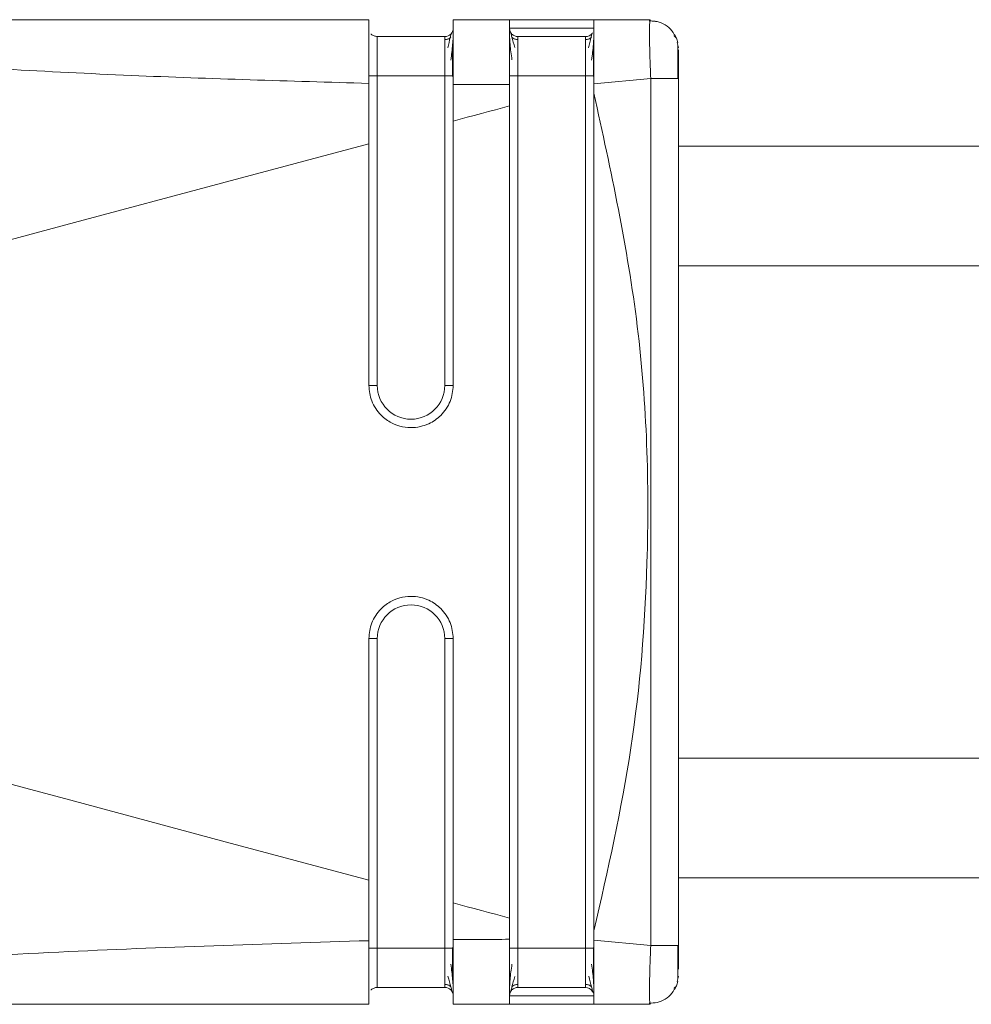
# Model space of a CAD drawing. Header units: millimetres. Extents: x -450 to 1926, y -64 to 425.
# Tile 4 of 41: x -196 to -179, y -48 to -30. Entities that reach past the tile are written whole.
import ezdxf

# ---------------------------------------------------------------- set-up
doc = ezdxf.new("R2010")
doc.units = ezdxf.units.MM
doc.linetypes.add('SLD-Solid', pattern=[0])

msp = doc.modelspace()

# ---------------------------------------------------------------- linework, layer by layer
at = {"color": 7, "linetype": 'SLD-Solid', "lineweight": 18}
for p, q in [((-190.096, -30.358), (-205.29, -30.358)), ((-187.596, -30.358), (-188.596, -30.358)), ((-186.096, -30.358), (-187.596, -30.358)), ((-185.096, -30.358), (-186.096, -30.358)), ((-185.096, -30.358), (-185.101, -30.398)), ((-186.096, -30.508), (-187.596, -30.508)), ((-188.746, -30.658), (-189.946, -30.658)), ((-186.246, -30.658), (-187.446, -30.658)), ((-184.596, -30.858), (-184.614, -30.765)), ((-184.604, -30.884), (-184.604, -30.813)), ((-190.096, -32.562), (-190.096, -31.489)), ((-189.946, -31.358), (-189.946, -36.858)), ((-188.746, -31.358), (-189.946, -31.358)), ((-188.746, -36.858), (-188.746, -31.358)), ((-187.446, -31.358), (-187.446, -46.858)), ((-186.246, -31.358), (-187.446, -31.358)), ((-186.246, -46.858), (-186.246, -31.358)), ((-185.086, -31.403), (-186.096, -31.497)), ((-186.096, -31.497), (-186.096, -31.665)), ((-185.086, -31.403), (-185.086, -46.812)), ((-184.596, -31.403), (-184.613, -31.403)), ((-184.596, -31.403), (-184.596, -46.812)), ((-118.186, -32.608), (-184.596, -32.608)), ((-118.186, -34.733), (-184.596, -34.733)), ((-190.096, -36.858), (-189.946, -36.858)), ((-188.596, -36.858), (-188.746, -36.858)), ((-190.096, -41.358), (-189.946, -41.358)), ((-189.946, -41.358), (-189.946, -46.858)), ((-188.746, -46.858), (-188.746, -41.358)), ((-188.596, -41.358), (-188.746, -41.358)), ((-118.186, -43.483), (-184.596, -43.483)), ((-184.596, -45.608), (-118.186, -45.608)), ((-186.096, -46.55), (-186.096, -46.719)), ((-185.086, -46.812), (-186.096, -46.719)), ((-188.746, -46.858), (-189.946, -46.858)), ((-188.596, -46.858), (-188.746, -46.858)), ((-186.246, -46.858), (-187.446, -46.858)), ((-186.096, -46.858), (-186.246, -46.858)), ((-184.596, -47.358), (-184.614, -47.45)), ((-188.746, -47.558), (-189.946, -47.558)), ((-186.246, -47.558), (-187.446, -47.558)), ((-187.595, -47.631), (-187.596, -47.644)), ((-187.596, -47.708), (-186.096, -47.708)), ((-190.096, -47.858), (-205.29, -47.858)), ((-187.596, -47.858), (-188.596, -47.858)), ((-187.596, -47.858), (-186.096, -47.858)), ((-185.096, -47.858), (-186.096, -47.858)), ((-185.102, -47.838), (-185.096, -47.858))]:
    msp.add_line(p, q, dxfattribs=at)
at = {"color": 7, "linetype": 'SLD-Solid', "lineweight": 18, "flags": 128}
for points in [[(-188.596, -31.358), (-188.598, -31.358), (-188.607, -31.358), (-188.621, -31.358), (-188.64, -31.358), (-188.662, -31.358), (-188.688, -31.358), (-188.716, -31.358), (-188.746, -31.358)], [(-186.096, -31.358), (-186.098, -31.358), (-186.107, -31.358), (-186.121, -31.358), (-186.14, -31.358), (-186.162, -31.358), (-186.188, -31.358), (-186.216, -31.358), (-186.246, -31.358)], [(-188.596, -32.159), (-188.471, -32.126), (-188.346, -32.092), (-188.221, -32.059), (-188.096, -32.025), (-187.971, -31.992), (-187.846, -31.958), (-187.721, -31.925), (-187.596, -31.891)], [(-210.668, -38.093), (-208.163, -37.418), (-205.634, -36.737), (-203.083, -36.05), (-200.513, -35.359), (-197.926, -34.664), (-195.326, -33.965), (-192.715, -33.264), (-190.096, -32.562)], [(-210.668, -40.122), (-208.163, -40.797), (-205.634, -41.479), (-203.083, -42.165), (-200.513, -42.857), (-197.926, -43.552), (-195.326, -44.25), (-192.715, -44.951), (-190.096, -45.654)], [(-188.596, -46.056), (-188.471, -46.09), (-188.346, -46.123), (-188.221, -46.157), (-188.096, -46.19), (-187.971, -46.224), (-187.846, -46.257), (-187.721, -46.291), (-187.596, -46.325)]]:
    msp.add_lwpolyline(points, dxfattribs=at)
at = {"color": 7, "linetype": 'SLD-Solid', "lineweight": 18}
for centre, radius, start, end in [((-188.746, -30.508), 0.15, 270, 0), ((-186.246, -30.508), 0.15, 270, 320.6906), ((-189.346, -36.858), 0.6, 180, 0), ((-189.346, -41.358), 0.6, 0, 180), ((-188.746, -47.708), 0.15, 359.9966, 90), ((-186.246, -47.708), 0.15, 31.7257, 90)]:
    msp.add_arc(centre, radius, start, end, dxfattribs=at)
for points, knots in [([(-205.29, -30.358), (-205.817, -30.359), (-206.454, -30.361), (-207.134, -30.393), (-207.315, -30.408), (-207.391, -30.42), (-207.418, -30.426), (-207.435, -30.433), (-207.443, -30.44), (-207.44, -30.448), (-207.419, -30.458), (-207.381, -30.468), (-207.286, -30.487), (-207.089, -30.512), (-206.603, -30.562), (-205.632, -30.638), (-203.918, -30.762), (-201.557, -30.925), (-198.258, -31.141), (-194.404, -31.366), (-191.503, -31.449), (-190.096, -31.489)], [0, 0, 0, 0, 0.0796332, 0.0964156, 0.1065059, 0.1089894, 0.110947, 0.1125346, 0.113904, 0.1158361, 0.1179721, 0.1206669, 0.1243532, 0.1359547, 0.1535702, 0.2023597, 0.286651, 0.4171763, 0.5625189, 0.7877925, 1, 1, 1, 1]), ([(-190.096, -30.686), (-190.096, -30.593), (-190.096, -30.403), (-190.096, -30.373), (-190.096, -30.358)], [0, 0, 0, 0, 0.489706, 1, 1, 1, 1]), ([(-188.596, -31.509), (-188.596, -31.353), (-188.596, -31.041), (-188.596, -30.666), (-188.596, -30.408), (-188.596, -30.374), (-188.596, -30.358)], [0, 0, 0, 0, 0.249034, 0.499186, 0.749184, 1, 1, 1, 1]), ([(-187.596, -31.512), (-187.596, -31.353), (-187.596, -31.044), (-187.595, -30.67), (-187.596, -30.41), (-187.596, -30.375), (-187.596, -30.358)], [0, 0, 0, 0, 0.256857, 0.499427, 0.744777, 1, 1, 1, 1]), ([(-186.096, -31.497), (-186.096, -31.347), (-186.096, -31.046), (-186.096, -30.674), (-186.096, -30.404), (-186.096, -30.373), (-186.096, -30.358)], [0, 0, 0, 0, 0.2502548, 0.5000928, 0.7497763, 1, 1, 1, 1]), ([(-184.631, -30.687), (-184.655, -30.641), (-184.703, -30.548), (-184.825, -30.447), (-184.966, -30.384), (-185.066, -30.38), (-185.114, -30.378)], [0, 0, 0, 0, 0.25578, 0.515825, 0.767388, 1, 1, 1, 1]), ([(-185.101, -30.398), (-185.103, -30.408), (-185.109, -30.437), (-185.109, -30.649), (-185.104, -30.928), (-185.095, -31.19), (-185.089, -31.331), (-185.086, -31.403)], [0, 0, 0, 0, 0.1494708, 0.4291112, 0.7042795, 0.8497025, 1, 1, 1, 1]), ([(-184.631, -30.687), (-184.655, -30.641), (-184.703, -30.548), (-184.825, -30.447), (-184.959, -30.387), (-185.051, -30.382), (-185.091, -30.38)], [0, 0, 0, 0, 0.265791, 0.536014, 0.797424, 1, 1, 1, 1]), ([(-190.054, -30.61), (-190.053, -30.611), (-190.042, -30.629), (-190.003, -30.65), (-189.965, -30.655), (-189.946, -30.658)], [0, 0, 0, 0, 0.037062, 0.518531, 1, 1, 1, 1]), ([(-188.619, -30.589), (-188.624, -30.598), (-188.633, -30.616), (-188.655, -30.693), (-188.676, -30.792), (-188.69, -30.857)], [0, 0, 0, 0, 0.258386, 0.511098, 1, 1, 1, 1]), ([(-188.639, -31.075), (-188.632, -31.027), (-188.618, -30.929), (-188.605, -30.793), (-188.597, -30.668), (-188.596, -30.605), (-188.596, -30.573)], [0, 0, 0, 0, 0.238341, 0.484239, 0.738095, 1, 1, 1, 1]), ([(-188.596, -30.686), (-188.596, -30.675), (-188.596, -30.636), (-188.596, -30.614), (-188.596, -30.599)], [0, 0, 0, 0, 0.272112, 1, 1, 1, 1]), ([(-187.596, -30.508), (-187.596, -30.523), (-187.596, -30.553), (-187.596, -30.738), (-187.596, -30.932), (-187.596, -31.129), (-187.596, -31.278), (-187.596, -31.358)], [0, 0, 0, 0, 0.276095, 0.522512, 0.663133, 0.820821, 1, 1, 1, 1]), ([(-187.596, -30.571), (-187.595, -30.603), (-187.595, -30.666), (-187.587, -30.792), (-187.573, -30.928), (-187.559, -31.025), (-187.552, -31.073)], [0, 0, 0, 0, 0.2619228, 0.5157846, 0.7616581, 1, 1, 1, 1]), ([(-187.502, -30.855), (-187.52, -30.787), (-187.547, -30.684), (-187.573, -30.597), (-187.581, -30.574), (-187.585, -30.563)], [0, 0, 0, 0, 0.485076, 0.7384987, 1, 1, 1, 1]), ([(-186.119, -30.589), (-186.124, -30.598), (-186.133, -30.616), (-186.155, -30.693), (-186.176, -30.792), (-186.19, -30.857)], [0, 0, 0, 0, 0.258386, 0.511098, 1, 1, 1, 1]), ([(-186.139, -31.075), (-186.132, -31.027), (-186.118, -30.929), (-186.105, -30.793), (-186.097, -30.668), (-186.096, -30.605), (-186.096, -30.573)], [0, 0, 0, 0, 0.238341, 0.484239, 0.738095, 1, 1, 1, 1]), ([(-190.096, -31.489), (-190.096, -31.331), (-190.096, -31.021), (-190.096, -30.796), (-190.096, -30.686)], [0, 0, 0, 0, 0.509411, 1, 1, 1, 1]), ([(-190.096, -30.758), (-190.096, -30.774), (-190.096, -30.833), (-190.096, -30.955), (-190.096, -31.142), (-190.096, -31.283), (-190.096, -31.358)], [0, 0, 0, 0, 0.101158, 0.367063, 0.664496, 1, 1, 1, 1]), ([(-189.946, -30.658), (-189.946, -30.668), (-189.946, -30.689), (-189.946, -30.851), (-189.946, -31.082), (-189.946, -31.266), (-189.946, -31.358)], [0, 0, 0, 0, 0.250154, 0.499436, 0.749043, 1, 1, 1, 1]), ([(-188.746, -31.358), (-188.746, -31.266), (-188.746, -31.082), (-188.746, -30.851), (-188.746, -30.689), (-188.746, -30.668), (-188.746, -30.658)], [0, 0, 0, 0, 0.250957, 0.500564, 0.749846, 1, 1, 1, 1]), ([(-188.639, -30.671), (-188.647, -30.677), (-188.662, -30.69), (-188.689, -30.702), (-188.717, -30.71), (-188.736, -30.711), (-188.746, -30.712)], [0, 0, 0, 0, 0.262688, 0.519982, 0.767001, 1, 1, 1, 1]), ([(-188.606, -31.365), (-188.606, -31.313), (-188.606, -31.208), (-188.606, -31.057), (-188.606, -30.916), (-188.606, -30.837), (-188.606, -30.798)], [0, 0, 0, 0, 0.250243, 0.500316, 0.750205, 1, 1, 1, 1]), ([(-187.446, -30.711), (-187.455, -30.711), (-187.474, -30.71), (-187.502, -30.702), (-187.529, -30.69), (-187.544, -30.677), (-187.552, -30.671)], [0, 0, 0, 0, 0.233002, 0.48002, 0.737312, 1, 1, 1, 1]), ([(-187.446, -30.658), (-187.446, -30.668), (-187.446, -30.689), (-187.446, -30.851), (-187.446, -31.082), (-187.446, -31.266), (-187.446, -31.358)], [0, 0, 0, 0, 0.250154, 0.499436, 0.749043, 1, 1, 1, 1]), ([(-186.246, -31.358), (-186.246, -31.266), (-186.246, -31.082), (-186.246, -30.851), (-186.246, -30.689), (-186.246, -30.668), (-186.246, -30.658)], [0, 0, 0, 0, 0.250957, 0.500564, 0.749846, 1, 1, 1, 1]), ([(-186.139, -30.671), (-186.147, -30.677), (-186.162, -30.69), (-186.189, -30.702), (-186.217, -30.71), (-186.236, -30.711), (-186.246, -30.712)], [0, 0, 0, 0, 0.2626881, 0.5199818, 0.767001, 1, 1, 1, 1]), ([(-186.106, -31.365), (-186.106, -31.313), (-186.106, -31.208), (-186.106, -31.057), (-186.106, -30.916), (-186.106, -30.837), (-186.106, -30.798)], [0, 0, 0, 0, 0.250243, 0.500316, 0.750205, 1, 1, 1, 1]), ([(-184.604, -30.767), (-184.612, -30.737), (-184.628, -30.673), (-184.661, -30.654), (-184.678, -30.644)], [0, 0, 0, 0, 0.475268, 1, 1, 1, 1]), ([(-184.604, -31.016), (-184.604, -30.978), (-184.604, -30.891), (-184.604, -30.841), (-184.604, -30.813)], [0, 0, 0, 0, 0.429234, 1, 1, 1, 1]), ([(-184.596, -30.891), (-184.596, -30.895), (-184.596, -30.914), (-184.596, -31.037), (-184.596, -31.214), (-184.596, -31.34), (-184.596, -31.403)], [0, 0, 0, 0, 0.123721, 0.463842, 0.732823, 1, 1, 1, 1]), ([(-184.604, -31.409), (-184.604, -31.346), (-184.604, -31.22), (-184.604, -31.07), (-184.604, -31.001), (-184.604, -30.978)], [0, 0, 0, 0, 0.397346, 0.794391, 1, 1, 1, 1]), ([(-184.604, -31.409), (-184.604, -31.347), (-184.604, -31.221), (-184.604, -31.084), (-184.604, -31.027), (-184.604, -31.016)], [0, 0, 0, 0, 0.445098, 0.889843, 1, 1, 1, 1]), ([(-184.613, -31.403), (-184.618, -31.403), (-184.631, -31.403), (-184.732, -31.403), (-184.892, -31.403), (-185.022, -31.403), (-185.086, -31.403)], [0, 0, 0, 0, 0.151362, 0.434241, 0.717121, 1, 1, 1, 1]), ([(-188.596, -31.509), (-188.596, -31.632), (-188.596, -31.848), (-188.596, -32.066), (-188.596, -32.159)], [0, 0, 0, 0, 0.570582, 1, 1, 1, 1]), ([(-188.596, -31.509), (-188.408, -31.51), (-188.074, -31.512), (-187.741, -31.512), (-187.596, -31.512)], [0, 0, 0, 0, 0.563222, 1, 1, 1, 1]), ([(-187.596, -31.891), (-187.596, -31.821), (-187.596, -31.695), (-187.596, -31.569), (-187.596, -31.512)], [0, 0, 0, 0, 0.55364, 1, 1, 1, 1]), ([(-186.096, -31.665), (-185.796, -33.04), (-185.197, -35.787), (-185.077, -39.712), (-185.361, -43.318), (-185.85, -45.472), (-186.096, -46.55)], [0, 0, 0, 0, 0.28024, 0.559855, 0.779601, 1, 1, 1, 1]), ([(-186.096, -31.665), (-186.096, -34.444), (-186.096, -39.405), (-186.096, -44.367), (-186.096, -46.55)], [0, 0, 0, 0, 0.559993, 1, 1, 1, 1]), ([(-187.596, -46.325), (-187.596, -43.63), (-187.596, -38.819), (-187.596, -34.008), (-187.596, -31.891)], [0, 0, 0, 0, 0.560031, 1, 1, 1, 1]), ([(-188.596, -32.159), (-188.596, -33.036), (-188.596, -34.602), (-188.596, -36.169), (-188.596, -36.858)], [0, 0, 0, 0, 0.560002, 1, 1, 1, 1]), ([(-190.096, -36.858), (-190.096, -36.056), (-190.096, -34.624), (-190.096, -33.192), (-190.096, -32.562)], [0, 0, 0, 0, 0.559985, 1, 1, 1, 1]), ([(-190.096, -36.858), (-190.085, -36.953), (-190.07, -37.097), (-189.977, -37.271), (-189.865, -37.41), (-189.716, -37.52), (-189.534, -37.591), (-189.358, -37.615), (-189.184, -37.596), (-188.996, -37.533), (-188.837, -37.422), (-188.718, -37.277), (-188.622, -37.102), (-188.606, -36.955), (-188.596, -36.858)], [0, 0, 0, 0, 0.120107, 0.183374, 0.248618, 0.347036, 0.415602, 0.496942, 0.571361, 0.638218, 0.748801, 0.813411, 0.876907, 1, 1, 1, 1]), ([(-188.596, -41.358), (-188.606, -41.261), (-188.622, -41.113), (-188.718, -40.939), (-188.837, -40.793), (-188.996, -40.683), (-189.184, -40.619), (-189.358, -40.6), (-189.534, -40.625), (-189.716, -40.696), (-189.865, -40.805), (-189.977, -40.945), (-190.07, -41.118), (-190.085, -41.263), (-190.096, -41.358)], [0, 0, 0, 0, 0.123082, 0.18658, 0.251196, 0.361764, 0.428626, 0.503058, 0.584391, 0.652955, 0.751381, 0.816619, 0.879885, 1, 1, 1, 1]), ([(-190.096, -45.654), (-190.096, -44.852), (-190.096, -43.42), (-190.096, -41.988), (-190.096, -41.358)], [0, 0, 0, 0, 0.560015, 1, 1, 1, 1]), ([(-188.596, -41.358), (-188.596, -42.235), (-188.596, -43.801), (-188.596, -45.367), (-188.596, -46.056)], [0, 0, 0, 0, 0.559975, 1, 1, 1, 1]), ([(-190.096, -46.727), (-190.096, -46.523), (-190.096, -46.169), (-190.096, -45.807), (-190.096, -45.654)], [0, 0, 0, 0, 0.576678, 1, 1, 1, 1]), ([(-188.596, -46.056), (-188.596, -46.176), (-188.596, -46.394), (-188.596, -46.609), (-188.596, -46.707)], [0, 0, 0, 0, 0.5493, 1, 1, 1, 1]), ([(-187.596, -46.703), (-187.596, -46.632), (-187.596, -46.506), (-187.596, -46.379), (-187.596, -46.325)], [0, 0, 0, 0, 0.566355, 1, 1, 1, 1]), ([(-187.596, -46.703), (-187.781, -46.703), (-188.114, -46.703), (-188.448, -46.706), (-188.596, -46.707)], [0, 0, 0, 0, 0.556487, 1, 1, 1, 1]), ([(-188.596, -47.858), (-188.596, -47.841), (-188.596, -47.808), (-188.596, -47.55), (-188.596, -47.175), (-188.596, -46.862), (-188.596, -46.707)], [0, 0, 0, 0, 0.250822, 0.500825, 0.750972, 1, 1, 1, 1]), ([(-187.596, -47.858), (-187.596, -47.84), (-187.596, -47.806), (-187.595, -47.545), (-187.596, -47.171), (-187.596, -46.862), (-187.596, -46.703)], [0, 0, 0, 0, 0.2552155, 0.5005837, 0.7431346, 1, 1, 1, 1]), ([(-186.096, -47.858), (-186.096, -47.843), (-186.096, -47.812), (-186.096, -47.541), (-186.096, -47.169), (-186.096, -46.869), (-186.096, -46.719)], [0, 0, 0, 0, 0.250098, 0.499887, 0.749619, 1, 1, 1, 1]), ([(-190.096, -46.727), (-191.933, -46.784), (-195.71, -46.902), (-200.394, -47.212), (-203.834, -47.447), (-205.674, -47.58), (-206.703, -47.662), (-207.18, -47.714), (-207.353, -47.74), (-207.421, -47.758), (-207.442, -47.769), (-207.442, -47.779), (-207.422, -47.789), (-207.382, -47.798), (-207.321, -47.806), (-207.172, -47.821), (-206.826, -47.839), (-206.174, -47.855), (-205.625, -47.857), (-205.29, -47.858)], [0, 0, 0, 0, 0.277154, 0.569443, 0.709641, 0.801655, 0.852576, 0.869317, 0.879228, 0.882226, 0.884534, 0.88657, 0.888768, 0.891501, 0.895083, 0.899771, 0.916625, 0.949186, 1, 1, 1, 1]), ([(-190.096, -47.525), (-190.096, -47.415), (-190.096, -47.191), (-190.096, -46.883), (-190.096, -46.727)], [0, 0, 0, 0, 0.490542, 1, 1, 1, 1]), ([(-190.096, -46.858), (-190.096, -46.928), (-190.096, -47.06), (-190.096, -47.24), (-190.096, -47.369), (-190.096, -47.435), (-190.096, -47.458)], [0, 0, 0, 0, 0.315216, 0.594132, 0.858733, 1, 1, 1, 1]), ([(-189.946, -46.858), (-189.946, -46.95), (-189.946, -47.133), (-189.946, -47.365), (-189.946, -47.526), (-189.946, -47.547), (-189.946, -47.558)], [0, 0, 0, 0, 0.250957, 0.500564, 0.749846, 1, 1, 1, 1]), ([(-188.746, -47.558), (-188.746, -47.547), (-188.746, -47.526), (-188.746, -47.365), (-188.746, -47.133), (-188.746, -46.95), (-188.746, -46.858)], [0, 0, 0, 0, 0.250154, 0.499436, 0.749043, 1, 1, 1, 1]), ([(-188.606, -47.42), (-188.606, -47.38), (-188.606, -47.302), (-188.606, -47.16), (-188.606, -47.008), (-188.606, -46.903), (-188.606, -46.85)], [0, 0, 0, 0, 0.249951, 0.499867, 0.749923, 1, 1, 1, 1]), ([(-188.596, -47.62), (-188.596, -47.607), (-188.596, -47.57), (-188.596, -47.469), (-188.596, -47.316), (-188.596, -47.112), (-188.596, -46.944), (-188.596, -46.858)], [0, 0, 0, 0, 0.1047068, 0.30425, 0.4749724, 0.7297721, 1, 1, 1, 1]), ([(-187.596, -46.858), (-187.596, -46.98), (-187.596, -47.212), (-187.596, -47.456), (-187.596, -47.601), (-187.596, -47.689), (-187.596, -47.701), (-187.596, -47.708)], [0, 0, 0, 0, 0.274402, 0.520197, 0.661354, 0.819855, 1, 1, 1, 1]), ([(-187.446, -46.858), (-187.446, -46.95), (-187.446, -47.133), (-187.446, -47.365), (-187.446, -47.526), (-187.446, -47.547), (-187.446, -47.558)], [0, 0, 0, 0, 0.250957, 0.500564, 0.749846, 1, 1, 1, 1]), ([(-186.246, -47.558), (-186.246, -47.547), (-186.246, -47.526), (-186.246, -47.365), (-186.246, -47.133), (-186.246, -46.95), (-186.246, -46.858)], [0, 0, 0, 0, 0.250154, 0.499436, 0.749043, 1, 1, 1, 1]), ([(-186.106, -47.42), (-186.106, -47.38), (-186.106, -47.302), (-186.106, -47.16), (-186.106, -47.008), (-186.106, -46.903), (-186.106, -46.85)], [0, 0, 0, 0, 0.249951, 0.499867, 0.749923, 1, 1, 1, 1]), ([(-185.086, -46.812), (-185.089, -46.884), (-185.095, -47.026), (-185.104, -47.287), (-185.11, -47.574), (-185.108, -47.757), (-185.104, -47.83), (-185.102, -47.837), (-185.102, -47.838)], [0, 0, 0, 0, 0.150115, 0.295394, 0.570392, 0.849744, 0.993795, 1, 1, 1, 1]), ([(-184.604, -47.238), (-184.604, -47.214), (-184.604, -47.146), (-184.604, -46.995), (-184.604, -46.869), (-184.604, -46.806)], [0, 0, 0, 0, 0.205609, 0.602654, 1, 1, 1, 1]), ([(-184.596, -46.812), (-184.596, -46.893), (-184.596, -47.056), (-184.596, -47.174), (-184.596, -47.233)], [0, 0, 0, 0, 0.499393, 1, 1, 1, 1]), ([(-188.596, -47.642), (-188.596, -47.61), (-188.597, -47.546), (-188.605, -47.422), (-188.618, -47.286), (-188.632, -47.19), (-188.639, -47.142)], [0, 0, 0, 0, 0.262074, 0.516005, 0.761849, 1, 1, 1, 1]), ([(-187.552, -47.142), (-187.559, -47.19), (-187.573, -47.286), (-187.587, -47.421), (-187.595, -47.546), (-187.595, -47.609), (-187.596, -47.641)], [0, 0, 0, 0, 0.238216, 0.484063, 0.737999, 1, 1, 1, 1]), ([(-186.096, -47.642), (-186.096, -47.61), (-186.097, -47.546), (-186.105, -47.422), (-186.118, -47.286), (-186.132, -47.19), (-186.139, -47.142)], [0, 0, 0, 0, 0.262074, 0.516005, 0.761849, 1, 1, 1, 1]), ([(-184.604, -47.403), (-184.604, -47.375), (-184.604, -47.334), (-184.604, -47.262), (-184.604, -47.238)], [0, 0, 0, 0, 0.674693, 1, 1, 1, 1]), ([(-188.689, -47.36), (-188.672, -47.428), (-188.644, -47.531), (-188.619, -47.618), (-188.611, -47.64), (-188.606, -47.652)], [0, 0, 0, 0, 0.485153, 0.738595, 1, 1, 1, 1]), ([(-187.585, -47.652), (-187.58, -47.64), (-187.572, -47.618), (-187.547, -47.531), (-187.52, -47.428), (-187.502, -47.361)], [0, 0, 0, 0, 0.261439, 0.514813, 1, 1, 1, 1]), ([(-186.189, -47.36), (-186.172, -47.428), (-186.144, -47.531), (-186.119, -47.618), (-186.111, -47.64), (-186.106, -47.652)], [0, 0, 0, 0, 0.485153, 0.738595, 1, 1, 1, 1]), ([(-190.096, -47.858), (-190.096, -47.842), (-190.096, -47.811), (-190.096, -47.619), (-190.096, -47.525)], [0, 0, 0, 0, 0.510317, 1, 1, 1, 1]), ([(-190.054, -47.606), (-190.053, -47.604), (-190.042, -47.587), (-190.003, -47.565), (-189.965, -47.56), (-189.946, -47.558)], [0, 0, 0, 0, 0.037082, 0.518541, 1, 1, 1, 1]), ([(-188.746, -47.505), (-188.736, -47.505), (-188.717, -47.506), (-188.689, -47.513), (-188.662, -47.526), (-188.647, -47.538), (-188.639, -47.545)], [0, 0, 0, 0, 0.233003, 0.480022, 0.737313, 1, 1, 1, 1]), ([(-187.552, -47.545), (-187.544, -47.538), (-187.529, -47.526), (-187.502, -47.513), (-187.474, -47.506), (-187.455, -47.505), (-187.446, -47.505)], [0, 0, 0, 0, 0.262684, 0.519976, 0.766996, 1, 1, 1, 1]), ([(-186.246, -47.505), (-186.236, -47.505), (-186.217, -47.506), (-186.189, -47.513), (-186.162, -47.526), (-186.147, -47.538), (-186.139, -47.545)], [0, 0, 0, 0, 0.2330034, 0.4800219, 0.737313, 1, 1, 1, 1]), ([(-185.114, -47.838), (-185.066, -47.836), (-184.966, -47.831), (-184.825, -47.769), (-184.703, -47.667), (-184.655, -47.574), (-184.631, -47.528)], [0, 0, 0, 0, 0.2326118, 0.484175, 0.7442198, 1, 1, 1, 1]), ([(-184.678, -47.572), (-184.661, -47.562), (-184.628, -47.543), (-184.612, -47.479), (-184.604, -47.448)], [0, 0, 0, 0, 0.524785, 1, 1, 1, 1])]:
    msp.add_open_spline(points, degree=3, knots=knots, dxfattribs=at)
for points in [[(-187.596, -30.508), (-187.593, -30.527), (-187.589, -30.567), (-187.554, -30.616), (-187.505, -30.651), (-187.465, -30.656), (-187.446, -30.658)], [(-190.096, -31.358), (-190.093, -31.358), (-190.089, -31.358), (-190.054, -31.358), (-190.005, -31.358), (-189.965, -31.358), (-189.946, -31.358)], [(-187.596, -31.358), (-187.593, -31.358), (-187.589, -31.358), (-187.554, -31.358), (-187.505, -31.358), (-187.465, -31.358), (-187.446, -31.358)], [(-190.096, -46.858), (-190.093, -46.858), (-190.089, -46.858), (-190.054, -46.858), (-190.005, -46.858), (-189.965, -46.858), (-189.946, -46.858)], [(-187.596, -46.858), (-187.593, -46.858), (-187.589, -46.858), (-187.554, -46.858), (-187.505, -46.858), (-187.465, -46.858), (-187.446, -46.858)], [(-184.596, -46.812), (-184.603, -46.812), (-184.618, -46.812), (-184.731, -46.812), (-184.893, -46.812), (-185.022, -46.812), (-185.086, -46.812)], [(-187.596, -47.708), (-187.593, -47.688), (-187.589, -47.649), (-187.554, -47.599), (-187.505, -47.565), (-187.465, -47.56), (-187.446, -47.558)]]:
    msp.add_open_spline(points, degree=3, dxfattribs=at)

doc.saveas('drawing.dxf')
